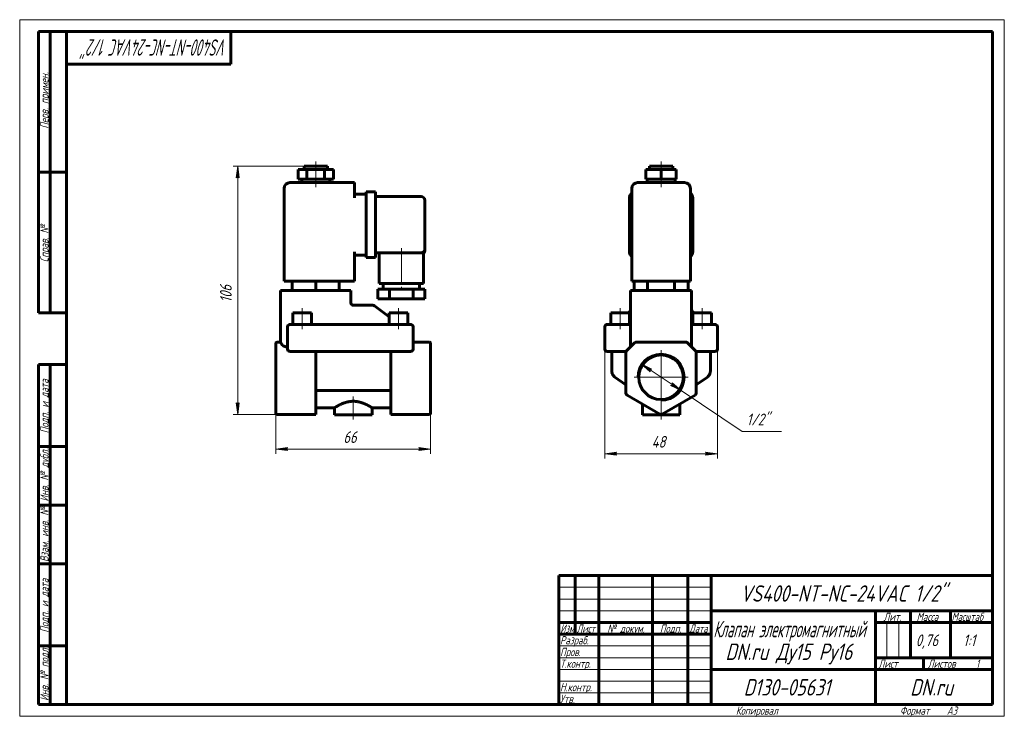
# Model space of a CAD drawing. Header units: millimetres. Extents: x 0 to 420, y 0 to 297.
import ezdxf

# ---------------------------------------------------------------- set-up
doc = ezdxf.new("R2010")
doc.units = ezdxf.units.MM
for name, pattern in [('K5LT_AXLED', [19.5, 15, -1.5, 1.5, -1.5]), ('K5LT_BASIC', [0]), ('K5LT_THIN', [0])]:
    doc.linetypes.add(name, pattern=pattern)
doc.layers.add('Системный слой', color=7, linetype='Continuous')
doc.layers.add('Системный слой (1)', color=7, linetype='Continuous', true_color=0x6c6c6c)
doc.styles.add('KDIMTEXTSTYLE', font='GOST_AU.SHX', dxfattribs={"width": 0.96, "oblique": 15, "height": 5})
doc.styles.add('KTEXTSTYLE', font='GOST_AU.SHX', dxfattribs={"width": 0.96, "height": 5})
doc.dimstyles.new('KDIMSTYLE (1.00)', dxfattribs={"dimtxt": 5, "dimasz": 1, "dimexe": 2, "dimexo": 0, "dimgap": 1, "dimtad": 1, "dimtxsty": 'KDIMTEXTSTYLE', "dimsah": 1, "dimcen": 0, "dimdle": 1, "dimadec": 0, "dimazin": 0, "dimtfac": 0.667, "dimtmove": 0, "dimatfit": 3, "dimfxl": 1, "dimtvp": 1, "dimtolj": 1, "dimtzin": 0, "dimarcsym": 0})

# ---------------------------------------------------------------- blocks, each defined once
blk = doc.blocks.new('U0')
at = {"layer": 'Системный слой (1)', "color": 150, "linetype": 'K5LT_BASIC', "lineweight": 60, "true_color": 0x0080ff}
for p, q in [((286.6, 173.33), (286.6, 173.35)), ((286.64, 173.08), (286.6, 173.33)), ((286.68, 172.98), (286.64, 173.08)), ((286.7, 172.94), (286.68, 172.98)), ((286.71, 172.92), (286.7, 172.94)), ((286.71, 172.91), (286.71, 172.92)), ((286.72, 172.91), (286.71, 172.91)), ((286.72, 172.9), (286.72, 172.91)), ((286.72, 172.89), (286.72, 172.9)), ((286.72, 172.9), (286.72, 172.9)), ((286.72, 172.9), (286.72, 172.9)), ((286.72, 172.9), (286.72, 172.9)), ((286.72, 172.9), (286.72, 172.9)), ((286.72, 172.9), (286.72, 172.9)), ((286.72, 172.9), (286.72, 172.9)), ((286.72, 172.9), (286.72, 172.9)), ((286.72, 172.9), (286.72, 172.9)), ((286.72, 172.9), (286.72, 172.9)), ((286.72, 172.9), (286.72, 172.9)), ((286.72, 172.9), (286.72, 172.9)), ((286.72, 172.9), (286.72, 172.9)), ((286.77, 172.83), (286.72, 172.89))]:
    blk.add_line(p, q, dxfattribs=at)
blk = doc.blocks.new('U1')
at = {"layer": 'Системный слой (1)', "color": 150, "linetype": 'K5LT_BASIC', "lineweight": 60, "true_color": 0x0080ff}
for p, q in [((258.6, 155.52), (258.6, 155.45)), ((258.6, 155.28), (258.6, 155.15))]:
    blk.add_line(p, q, dxfattribs=at)
blk = doc.blocks.new('U2')
at = {"layer": 'Системный слой (1)', "color": 150, "linetype": 'K5LT_BASIC', "lineweight": 60, "true_color": 0x0080ff}
for p, q in [((260.43, 172.83), (260.48, 172.89)), ((260.48, 172.89), (260.49, 172.9)), ((260.49, 172.91), (260.5, 172.92)), ((260.49, 172.9), (260.49, 172.91)), ((260.49, 172.91), (260.49, 172.91)), ((260.49, 172.9), (260.49, 172.9)), ((260.49, 172.9), (260.49, 172.9)), ((260.49, 172.9), (260.49, 172.9)), ((260.49, 172.9), (260.49, 172.9)), ((260.49, 172.9), (260.49, 172.9)), ((260.49, 172.9), (260.49, 172.9)), ((260.49, 172.9), (260.49, 172.9)), ((260.49, 172.9), (260.49, 172.9)), ((260.49, 172.9), (260.49, 172.9)), ((260.49, 172.9), (260.49, 172.9)), ((260.49, 172.9), (260.49, 172.9)), ((260.49, 172.9), (260.49, 172.9)), ((260.5, 172.92), (260.51, 172.94)), ((260.51, 172.94), (260.53, 172.98)), ((260.53, 172.98), (260.56, 173.08)), ((260.56, 173.08), (260.6, 173.33)), ((260.6, 173.33), (260.6, 173.35))]:
    blk.add_line(p, q, dxfattribs=at)
blk = doc.blocks.new('U3')
at = {"layer": 'Системный слой (1)', "color": 150, "linetype": 'K5LT_BASIC', "lineweight": 60, "true_color": 0x0080ff}
for p, q in [((288.6, 155.52), (288.6, 155.45)), ((288.6, 155.28), (288.6, 155.15))]:
    blk.add_line(p, q, dxfattribs=at)
blk = doc.blocks.new('U4')
at = {"layer": 'Системный слой (1)', "color": 150, "linetype": 'K5LT_BASIC', "lineweight": 60, "true_color": 0x0080ff}
for p, q in [((286.6, 181.57), (286.6, 173.35)), ((286.6, 173.35), (286.6, 157.57))]:
    blk.add_line(p, q, dxfattribs=at)
blk = doc.blocks.new('U5')
at = {"layer": 'Системный слой (1)', "color": 30, "linetype": 'K5LT_AXLED', "lineweight": 18, "true_color": 0xff8000}
for q in [(273.6, 156.07), (262.1, 144.57), (285.1, 144.57), (273.6, 133.07)]:
    blk.add_line((273.6, 144.57), q, dxfattribs=at)
blk = doc.blocks.new('D0')
at = {"layer": 'Системный слой (1)'}
for points in [[(249.6, 111.96), (254.6, 112.61), (254.1, 111.96), (254.6, 111.3)], [(292.6, 111.3), (297.6, 111.96), (292.6, 112.61), (293.1, 111.96)]]:
    blk.add_hatch(color=7, dxfattribs=at).paths.add_polyline_path(points)
at = {"layer": 'Системный слой (1)', "color": 7, "linetype": 'K5LT_THIN', "lineweight": 18}
for p, q in [((249.6, 161.32), (249.6, 109.96)), ((297.6, 161.32), (297.6, 109.96)), ((249.6, 111.96), (254.6, 112.61)), ((254.6, 111.3), (249.6, 111.96)), ((254.6, 112.61), (254.1, 111.96)), ((254.1, 111.96), (254.6, 111.3)), ((293.1, 111.96), (292.6, 112.61)), ((292.6, 112.61), (297.6, 111.96)), ((297.6, 111.96), (292.6, 111.3)), ((292.6, 111.3), (293.1, 111.96))]:
    blk.add_line(p, q, dxfattribs=at)
blk.add_wipeout([(269.58, 112.96), (269.58, 120.34), (277.3, 120.34), (277.3, 112.96)]).dxf.layer = 'Системный слой (1)'
blk.add_line((249.6, 111.96), (297.6, 111.96), dxfattribs=at)
at = {"layer": 'Системный слой (1)', "color": 7, "insert": (269.58, 119.54), "char_height": 5, "attachment_point": 1, "style": 'KTEXTSTYLE'}
blk.add_mtext('\\H5.0;\\W1.000;\\Q15;\\Q15;\\W0.965;48', dxfattribs=at)
blk = doc.blocks.new('KDIMARROW_01')
at = {"layer": 'Системный слой'}
blk.add_hatch(color=0, dxfattribs=at).paths.add_polyline_path([(-5, -0.66), (0, 0), (-5, 0.66), (-4.5, 0)])
at = {"layer": 'Системный слой', "color": 0, "linetype": 'K5LT_THIN', "lineweight": 18}
for p, q in [((-4.5, 0), (-5, 0.66)), ((-5, 0.66), (0, 0)), ((0, 0), (-5, -0.66)), ((-5, -0.66), (-4.5, 0))]:
    blk.add_line(p, q, dxfattribs=at)
at = {"layer": 'Системный слой (1)', "color": 0, "linetype": 'K5LT_THIN', "lineweight": 18}
blk.add_line((109.29, 144.57), (108.29, 144.57), dxfattribs=at)
blk = doc.blocks.new('D1')
at = {"layer": 'Системный слой (1)'}
for points in [[(269.61, 148.03), (265.08, 150.26), (268.87, 146.93), (268.83, 147.76)], [(282.12, 138.87), (278.33, 142.2), (278.38, 141.37), (277.6, 141.1)]]:
    blk.add_hatch(color=7, dxfattribs=at).paths.add_polyline_path(points)
at = {"layer": 'Системный слой (1)', "color": 7, "linetype": 'K5LT_THIN', "lineweight": 18}
for p, q in [((265.08, 150.26), (269.61, 148.03)), ((268.87, 146.93), (265.08, 150.26)), ((265.08, 150.26), (282.12, 138.87)), ((269.61, 148.03), (268.83, 147.76)), ((268.83, 147.76), (268.87, 146.93)), ((277.6, 141.1), (278.38, 141.37)), ((282.12, 138.87), (277.6, 141.1)), ((278.38, 141.37), (278.33, 142.2)), ((278.33, 142.2), (282.12, 138.87))]:
    blk.add_line(p, q, dxfattribs=at)
blk.add_wipeout([(310.12, 122.49), (310.12, 129.87), (322.41, 129.87), (322.41, 122.49)]).dxf.layer = 'Системный слой (1)'
for p, q in [((282.12, 138.87), (308.12, 121.49)), ((308.12, 121.49), (324.92, 121.49))]:
    blk.add_line(p, q, dxfattribs=at)
at = {"layer": 'Системный слой (1)', "color": 7, "insert": (310.12, 129.08), "char_height": 5, "attachment_point": 1, "style": 'KTEXTSTYLE'}
blk.add_mtext('\\H5.0;\\W1.000;\\Q15;\\Q15;\\W0.965;1/2"', dxfattribs=at)
blk = doc.blocks.new('U6')
at = {"layer": 'Системный слой (1)', "color": 150, "linetype": 'K5LT_BASIC', "lineweight": 60, "true_color": 0x0080ff}
for p, q in [((126.29, 131.57), (134.29, 131.57)), ((150.29, 131.57), (158.29, 131.57))]:
    blk.add_line(p, q, dxfattribs=at)
blk = doc.blocks.new('U7')
at = {"layer": 'Системный слой (1)', "color": 150, "linetype": 'K5LT_BASIC', "lineweight": 60, "true_color": 0x0080ff}
for p, q in [((172.79, 199.07), (172.79, 199.07)), ((172.79, 199.07), (172.79, 198.68)), ((172.79, 198.68), (172.79, 198.68)), ((172.79, 198.68), (172.79, 198.68))]:
    blk.add_line(p, q, dxfattribs=at)
blk = doc.blocks.new('D2')
at = {"layer": 'Системный слой (1)'}
for points in [[(113.79, 113.96), (114.29, 114.61), (109.29, 113.96), (114.29, 113.3)], [(170.29, 113.3), (175.29, 113.96), (170.29, 114.61), (170.79, 113.96)]]:
    blk.add_hatch(color=7, dxfattribs=at).paths.add_polyline_path(points)
at = {"layer": 'Системный слой (1)', "color": 7, "linetype": 'K5LT_THIN', "lineweight": 18}
for p, q in [((109.29, 129.29), (109.29, 111.96)), ((175.29, 129.29), (175.29, 111.96)), ((109.29, 113.96), (114.29, 114.61)), ((114.29, 113.3), (109.29, 113.96)), ((114.29, 114.61), (113.79, 113.96)), ((113.79, 113.96), (114.29, 113.3)), ((170.79, 113.96), (170.29, 114.61)), ((170.29, 114.61), (175.29, 113.96)), ((175.29, 113.96), (170.29, 113.3)), ((170.29, 113.3), (170.79, 113.96))]:
    blk.add_line(p, q, dxfattribs=at)
blk.add_wipeout([(138.08, 114.96), (138.08, 122.34), (146.17, 122.34), (146.17, 114.96)]).dxf.layer = 'Системный слой (1)'
blk.add_line((109.29, 113.96), (175.29, 113.96), dxfattribs=at)
at = {"layer": 'Системный слой (1)', "color": 7, "insert": (138.08, 121.54), "char_height": 5, "attachment_point": 1, "style": 'KTEXTSTYLE'}
blk.add_mtext('\\H5.0;\\W1.000;\\Q15;\\Q15;\\W0.965;66', dxfattribs=at)
blk = doc.blocks.new('D3')
at = {"layer": 'Системный слой (1)'}
for points in [[(93.69, 229.57), (93.03, 234.57), (92.37, 229.57), (93.03, 230.07)], [(93.03, 128.72), (93.69, 133.72), (93.03, 133.22), (92.37, 133.72)]]:
    blk.add_hatch(color=7, dxfattribs=at).paths.add_polyline_path(points)
at = {"layer": 'Системный слой (1)', "color": 7, "linetype": 'K5LT_THIN', "lineweight": 18}
for p, q in [((121.29, 234.57), (91.03, 234.57)), ((92.37, 229.57), (93.03, 234.57)), ((93.03, 234.57), (93.69, 229.57)), ((93.03, 230.07), (92.37, 229.57)), ((93.69, 229.57), (93.03, 230.07)), ((93.03, 128.72), (92.37, 133.72)), ((92.37, 133.72), (93.03, 133.22)), ((93.03, 133.22), (93.69, 133.72)), ((93.69, 133.72), (93.03, 128.72)), ((118.04, 128.72), (91.03, 128.72))]:
    blk.add_line(p, q, dxfattribs=at)
blk.add_wipeout([(92.03, 176.43), (84.65, 176.43), (84.65, 186.44), (92.03, 186.44)]).dxf.layer = 'Системный слой (1)'
blk.add_line((93.03, 234.57), (93.03, 128.72), dxfattribs=at)
at = {"layer": 'Системный слой (1)', "color": 7, "insert": (85.45, 176.43), "char_height": 5, "attachment_point": 1, "rotation": 90, "style": 'KTEXTSTYLE'}
blk.add_mtext('\\H5.0;\\W1.000;\\Q15;\\Q15;\\W0.965;106', dxfattribs=at)
blk = doc.blocks.new('U8')
at = {"color": 7, "linetype": 'K5LT_THIN', "lineweight": 18}
for p, q in [((0, 0), (0, 297)), ((0, 297), (420, 297)), ((420, 297), (420, 0)), ((230, 55), (295, 55)), ((230, 50), (295, 50)), ((230, 45), (295, 45)), ((369.96, 25), (369.96, 40)), ((374.98, 25), (374.98, 40)), ((230, 30), (295, 30)), ((230, 25), (295, 25)), ((230, 20), (295, 20)), ((230, 15), (295, 15)), ((230, 10), (295, 10)), ((420, 0), (0, 0))]:
    blk.add_line(p, q, dxfattribs=at)
at = {"color": 150, "linetype": 'K5LT_BASIC', "lineweight": 60, "true_color": 0x0080ff}
for p, q in [((8, 172), (8, 292)), ((20, 292), (8, 292)), ((13, 172), (13, 292)), ((20, 5), (20, 292)), ((20, 292), (415, 292)), ((90, 292), (90, 278)), ((415, 292), (415, 5)), ((90, 278), (20, 278)), ((20, 232), (8, 232)), ((20, 172), (8, 172)), ((8, 5), (8, 150)), ((20, 150), (8, 150)), ((13, 5), (13, 150)), ((20, 115), (8, 115)), ((20, 90), (8, 90)), ((20, 65), (8, 65)), ((230, 60), (415, 60)), ((230, 5), (230, 60)), ((237, 35), (237, 60)), ((247, 5), (247, 60)), ((270, 5), (270, 60)), ((285, 5), (285, 60)), ((295, 5), (295, 60)), ((295, 45), (415, 45)), ((365, 5), (365, 45)), ((380, 25), (380, 45)), ((397, 25), (397, 45)), ((230, 40), (295, 40)), ((365, 40), (380, 40)), ((380, 40), (415, 40)), ((230, 35), (295, 35)), ((20, 30), (8, 30)), ((365, 25), (415, 25)), ((385.57, 20), (385.57, 25)), ((295, 20), (365, 20)), ((365, 20), (415, 20)), ((20, 5), (8, 5)), ((415, 5), (20, 5))]:
    blk.add_line(p, q, dxfattribs=at)
at = {"color": 7, "attachment_point": 1, "style": 'KTEXTSTYLE'}
for s, insert, char_height, rotation in [('\\H5.0;\\W1.000;\\Q15;\\Q15;\\W0.672;\\H7.00;VS400-NT-NC-24VAC 1/2"', (88.61, 281.64), 7, 180), ('\\H5.0;\\W1.000;\\Q15;\\Q15;\\W0.965;\\H3.50;Перв. примен.', (8.82, 250.52), 3.5, 90), ('\\H5.0;\\W1.000;\\Q15;\\Q15;\\W0.965;\\H3.50;Справ. №', (8.82, 193.63), 3.5, 90), ('\\H5.0;\\W1.000;\\Q15;\\Q15;\\W0.965;\\H3.50;Подп. и дата', (8.82, 120.66), 3.5, 90), ('\\H5.0;\\W1.000;\\Q15;\\Q15;\\W0.965;\\H3.50;Инв. № дубл.', (8.82, 91.57), 3.5, 90), ('\\H5.0;\\W1.000;\\Q15;\\Q15;\\W0.965;\\H3.50;Взам. инв. №', (8.82, 65.8), 3.5, 90), ('\\H5.0;\\W1.000;\\Q15;\\Q15;\\W0.965;\\H3.50;Подп. и дата', (8.82, 35.66), 3.5, 90), ('\\H5.0;\\W1.000;\\Q15;\\Q15;\\W0.965;\\H3.50;Инв. № подл.', (8.82, 6.57), 3.5, 90)]:
    blk.add_mtext(s, dxfattribs=dict(at, insert=insert, char_height=char_height, rotation=rotation))
for s, insert, char_height in [('\\H5.0;\\W1.000;\\Q15;\\Q15;\\W0.965;\\H7.00;VS400-NT-NC-24VAC 1/2"', (307.42, 55.86), 7), ('\\H5.0;\\W1.000;\\Q15;\\Q15;\\W0.965;\\H3.50;Лит.', (368.47, 44.18), 3.5), ('\\H5.0;\\W1.000;\\Q15;\\Q15;\\W0.965;\\H3.50;Масса', (382.58, 44.18), 3.5), ('\\H5.0;\\W1.000;\\Q15;\\Q15;\\W0.930;\\H3.50;Масштаб', (397.52, 44.18), 3.5), ('\\H5.0;\\W1.000;\\Q15;\\Q15;\\W0.784;\\H3.50;Изм.', (230.62, 39.18), 3.5), ('\\H5.0;\\W1.000;\\Q15;\\Q15;\\W0.799;\\H3.50;Лист', (237.61, 39.18), 3.5), ('\\H5.0;\\W1.000;\\Q15;\\Q15;\\W0.965;\\H3.50;№ докум.', (250.63, 39.18), 3.5), ('\\H5.0;\\W1.000;\\Q15;\\Q15;\\W0.965;\\H3.50;Подп.', (273.1, 39.18), 3.5), ('\\H5.0;\\W1.000;\\Q15;\\Q15;\\W0.799;\\H3.50;Дата', (285.61, 39.18), 3.5), ('\\H5.0;\\W1.000;\\Q15;\\Q15;\\W0.672;\\H7.00;Клапан электромагнитный', (295.88, 40.69), 7), ('\\H5.0;\\W1.000;\\Q15;\\Q15;\\W0.965;\\H3.50;Разраб.', (230.5, 34.18), 3.5), ('\\H5.0;\\W1.000;\\Q15;\\Q15;\\W0.965;0,76', (382.23, 34.9), 5), ('\\H5.0;\\W1.000;\\Q15;\\Q15;\\W0.965;{\\c16711680;1:1}', (402.44, 34.9), 5), ('\\H5.0;\\W1.000;\\Q15;\\Q15;\\W0.965;\\H7.00;DN.ru Ду15 Ру16', (301.04, 31.02), 7), ('\\H5.0;\\W1.000;\\Q15;\\Q15;\\W0.965;\\H3.50;Пров.', (230.5, 29.18), 3.5), ('\\H5.0;\\W1.000;\\Q15;\\Q15;\\W0.965;\\H3.50;Т.контр.', (230.5, 24.18), 3.5), ('\\H5.0;\\W1.000;\\Q15;\\Q15;\\W0.965;\\H3.50;Лист', (366.32, 24.18), 3.5), ('\\H5.0;\\W1.000;\\Q15;\\Q15;\\W0.965;\\H3.50;Листов', (387.36, 24.18), 3.5), ('\\H5.0;\\W1.000;\\Q15;\\Q15;\\W0.965;\\H3.50;1', (407.91, 24.18), 3.5), ('\\H5.0;\\W1.000;\\Q15;\\Q15;\\W0.965;\\H3.50;Н.контр.', (230.5, 14.18), 3.5), ('\\H5.0;\\W1.000;\\Q15;\\Q15;\\W0.965;\\H7.00;D130-05631', (308.82, 15.86), 7), ('\\H5.0;\\W1.000;\\Q15;\\Q15;\\W0.965;\\H7.00;DN.ru', (379.84, 15.86), 7), ('\\H5.0;\\W1.000;\\Q15;\\Q15;\\W0.965;\\H3.50;Утв.', (230.5, 9.18), 3.5), ('\\H5.0;\\W1.000;\\Q15;\\Q15;\\W0.965;\\H3.50;Копировал', (305.5, 4.18), 3.5), ('\\H5.0;\\W1.000;\\Q15;\\Q15;\\W0.965;\\H3.50;Формат', (375.5, 4.18), 3.5), ('\\H5.0;\\W1.000;\\Q15;\\Q15;\\W0.965;\\H3.50;A3', (395.5, 4.18), 3.5)]:
    blk.add_mtext(s, dxfattribs=dict(at, insert=insert, char_height=char_height))

msp = doc.modelspace()

# ---------------------------------------------------------------- linework, layer by layer
at = {"layer": 'Системный слой (1)', "color": 30, "linetype": 'K5LT_AXLED', "lineweight": 18, "true_color": 0xff8000}
for p, q in [((126.294, 231.065), (126.294, 236.565)), ((273.603, 231.065), (273.603, 236.565)), ((126.294, 225.565), (126.294, 231.065)), ((273.603, 225.565), (273.603, 231.065)), ((162.794, 199.565), (162.794, 180.065)), ((120.544, 165.065), (120.544, 174.065)), ((161.544, 165.065), (161.544, 174.065)), ((256.103, 165.065), (256.103, 174.065)), ((291.103, 165.065), (291.103, 174.065)), ((142.294, 136.318), (142.294, 126.565)), ((273.603, 126.565), (273.603, 136.318))]:
    msp.add_line(p, q, dxfattribs=at)
at = {"layer": 'Системный слой (1)', "color": 150, "linetype": 'K5LT_BASIC', "lineweight": 60, "true_color": 0x0080ff}
for p, q in [((118.794, 229.065), (118.794, 233.065)), ((118.794, 233.065), (122.544, 233.065)), ((121.294, 234.565), (131.294, 234.565)), ((121.294, 233.065), (121.294, 234.565)), ((122.544, 233.065), (130.044, 233.065)), ((122.544, 229.065), (122.544, 233.065)), ((130.044, 233.065), (133.794, 233.065)), ((130.044, 229.065), (130.044, 233.065)), ((131.294, 233.065), (131.294, 234.565)), ((133.794, 229.065), (133.794, 233.065)), ((267.108, 233.065), (273.603, 233.065)), ((267.108, 229.065), (267.108, 233.065)), ((268.603, 234.565), (278.603, 234.565)), ((268.603, 233.065), (268.603, 234.565)), ((273.603, 229.065), (273.603, 233.065)), ((273.603, 233.065), (280.098, 233.065)), ((278.603, 233.065), (278.603, 234.565)), ((280.098, 229.065), (280.098, 233.065)), ((142.794, 227.565), (115.294, 227.565)), ((118.794, 229.065), (122.544, 229.065)), ((120.294, 227.565), (120.294, 229.065)), ((122.544, 229.065), (130.044, 229.065)), ((130.044, 229.065), (133.794, 229.065)), ((132.294, 227.565), (132.294, 229.065)), ((142.794, 227.565), (142.794, 225.065)), ((283.603, 227.565), (263.603, 227.565)), ((267.108, 229.065), (273.603, 229.065)), ((267.603, 227.565), (267.603, 229.065)), ((273.603, 229.065), (280.098, 229.065)), ((279.603, 227.565), (279.603, 229.065)), ((112.794, 185.565), (112.794, 225.065)), ((142.794, 221.065), (142.794, 225.065)), ((147.794, 221.065), (147.794, 223.565)), ((147.794, 223.565), (151.794, 223.565)), ((151.794, 223.565), (151.794, 221.065)), ((261.103, 185.565), (261.103, 225.065)), ((286.103, 185.565), (286.103, 225.065)), ((142.794, 222.565), (147.794, 222.565)), ((147.794, 221.065), (147.794, 198.065)), ((151.794, 221.565), (171.294, 221.565)), ((151.794, 221.065), (151.794, 198.065)), ((172.794, 220.065), (172.794, 199.065)), ((260.103, 198.065), (260.103, 221.065)), ((287.103, 221.065), (287.103, 198.065)), ((142.794, 185.565), (142.794, 198.065)), ((147.794, 195.565), (147.794, 198.065)), ((151.794, 198.065), (151.794, 195.565)), ((151.794, 197.565), (171.294, 197.565)), ((153.294, 197.565), (153.294, 184.565)), ((171.294, 197.565), (172.294, 197.565)), ((172.294, 197.565), (172.294, 184.565)), ((172.794, 199.065), (172.794, 198.683)), ((172.794, 198.807), (172.794, 198.822)), ((172.794, 198.683), (172.794, 198.683)), ((172.794, 198.683), (172.794, 198.683)), ((142.794, 196.565), (147.794, 196.565)), ((147.794, 195.565), (151.794, 195.565)), ((115.294, 185.565), (112.794, 185.565)), ((115.294, 185.565), (142.794, 185.565)), ((116.294, 185.565), (116.294, 181.565)), ((126.294, 185.565), (126.294, 181.565)), ((136.294, 185.565), (136.294, 181.565)), ((263.603, 185.565), (261.103, 185.565)), ((262.056, 185.565), (262.056, 181.565)), ((263.603, 185.565), (283.603, 185.565)), ((267.829, 185.565), (267.829, 181.565)), ((279.376, 185.565), (279.376, 181.565)), ((286.103, 185.565), (283.603, 185.565)), ((285.15, 185.565), (285.15, 181.565)), ((111.294, 181.565), (111.294, 159.565)), ((111.294, 181.565), (113.794, 181.565)), ((138.794, 181.565), (113.794, 181.565)), ((138.794, 181.565), (141.294, 181.565)), ((141.294, 181.565), (141.294, 176.055)), ((152.794, 182.065), (152.794, 178.065)), ((157.794, 182.065), (152.794, 182.065)), ((172.294, 184.565), (153.294, 184.565)), ((155.044, 184.565), (155.044, 182.065)), ((167.794, 182.065), (157.794, 182.065)), ((157.794, 182.065), (157.794, 178.065)), ((167.794, 182.065), (167.794, 178.065)), ((172.794, 182.065), (167.794, 182.065)), ((170.544, 184.565), (170.544, 182.065)), ((172.794, 182.065), (172.794, 178.065)), ((260.603, 181.565), (263.103, 181.565)), ((260.603, 181.565), (260.603, 157.565)), ((284.103, 181.565), (263.103, 181.565)), ((284.103, 181.565), (286.603, 181.565)), ((157.794, 178.065), (152.794, 178.065)), ((167.794, 178.065), (157.794, 178.065)), ((172.794, 178.065), (167.794, 178.065)), ((141.294, 176.21), (141.294, 176.055)), ((141.294, 176.055), (141.294, 176.055)), ((141.294, 176.055), (141.294, 176.055)), ((142.294, 175.275), (142.294, 175.275)), ((150.706, 175.275), (142.294, 175.275)), ((151.312, 175.071), (157.544, 170.325)), ((260.487, 172.902), (259.388, 172.065)), ((286.719, 172.902), (287.817, 172.065)), ((116.544, 172.065), (124.544, 172.065)), ((116.544, 167.065), (116.544, 172.065)), ((124.544, 167.065), (124.544, 172.065)), ((157.544, 167.065), (157.544, 172.065)), ((157.544, 172.065), (165.544, 172.065)), ((165.544, 167.065), (165.544, 172.065)), ((252.103, 172.065), (260.103, 172.065)), ((252.103, 167.065), (252.103, 172.065)), ((260.103, 167.065), (260.103, 172.065)), ((287.103, 172.065), (295.103, 172.065)), ((287.103, 167.065), (287.103, 172.065)), ((295.103, 167.065), (295.103, 172.065)), ((114.294, 166.065), (114.294, 156.565)), ((115.294, 167.065), (117.294, 167.065)), ((164.794, 167.065), (117.294, 167.065)), ((164.794, 167.065), (166.794, 167.065)), ((167.794, 156.565), (167.794, 166.065)), ((249.603, 166.065), (249.603, 156.565)), ((250.603, 167.065), (252.603, 167.065)), ((252.603, 167.065), (260.603, 167.065)), ((286.603, 167.065), (294.603, 167.065)), ((294.603, 167.065), (296.603, 167.065)), ((297.603, 166.065), (297.603, 156.565)), ((109.294, 158.919), (109.294, 159.065)), ((109.294, 155.505), (109.294, 158.919)), ((109.294, 155.151), (109.294, 155.505)), ((111.295, 159.565), (109.794, 159.565)), ((113.794, 157.565), (114.294, 157.565)), ((117.294, 155.565), (115.294, 155.565)), ((117.294, 155.565), (164.794, 155.565)), ((126.294, 137.803), (126.294, 155.565)), ((158.294, 137.803), (158.294, 155.565)), ((166.794, 155.565), (164.794, 155.565)), ((167.794, 159.565), (174.794, 159.565)), ((175.294, 159.065), (175.294, 158.919)), ((175.294, 155.505), (175.294, 158.919)), ((175.294, 155.505), (175.294, 155.151)), ((252.603, 155.565), (250.603, 155.565)), ((252.603, 155.565), (252.603, 147.09)), ((252.603, 155.565), (258.603, 155.565)), ((258.603, 155.565), (258.892, 155.855)), ((258.603, 155.565), (258.603, 155.151)), ((262.31, 159.272), (258.896, 155.858)), ((284.189, 159.565), (263.017, 159.565)), ((288.31, 155.858), (284.896, 159.272)), ((288.603, 155.565), (288.313, 155.855)), ((288.603, 155.565), (288.603, 155.565)), ((288.603, 155.565), (288.603, 155.151)), ((288.603, 155.565), (294.603, 155.565)), ((294.603, 155.565), (294.603, 147.09)), ((296.603, 155.565), (294.603, 155.565)), ((109.294, 137.803), (109.294, 155.151)), ((175.294, 137.803), (175.294, 155.151)), ((258.603, 155.151), (258.603, 137.803)), ((288.603, 137.803), (288.603, 155.151)), ((258.603, 141.265), (253.861, 144.647)), ((293.345, 144.647), (288.603, 141.265)), ((127.305, 138.917), (157.282, 138.917)), ((109.294, 137.37), (109.294, 137.803)), ((109.294, 129.287), (109.294, 137.37)), ((126.294, 137.803), (126.294, 136.937)), ((126.294, 128.854), (126.294, 136.937)), ((158.294, 136.937), (158.294, 137.803)), ((158.294, 128.854), (158.294, 136.937)), ((175.294, 137.803), (175.294, 137.37)), ((175.294, 129.287), (175.294, 137.37)), ((259.103, 136.937), (273.103, 128.854)), ((274.103, 128.854), (288.103, 136.937)), ((134.294, 131.565), (134.294, 128.565)), ((150.294, 131.565), (150.294, 128.565)), ((265.603, 133.184), (265.603, 128.565)), ((281.603, 133.184), (281.603, 128.565)), ((109.294, 129.22), (109.294, 129.287)), ((109.794, 128.72), (126.294, 128.72)), ((126.294, 128.854), (126.294, 128.72)), ((150.294, 128.565), (134.294, 128.565)), ((158.294, 128.72), (158.294, 128.854)), ((158.294, 128.72), (174.794, 128.72)), ((175.294, 129.287), (175.294, 129.22)), ((281.603, 128.565), (265.603, 128.565))]:
    msp.add_line(p, q, dxfattribs=at)
msp.add_circle((273.603, 144.565), 9.5, dxfattribs=at)
for centre, radius, start, end in [((115.294, 225.065), 2.5, 90, 180), ((263.603, 225.065), 2.5, 90, 180), ((283.603, 225.065), 2.5, 0, 90), ((262.603, 221.065), 2.5, 126.8699, 180), ((284.603, 221.065), 2.5, 0, 53.1301), ((171.294, 220.065), 1.5, 0, 90), ((171.294, 199.065), 1.5, 270, 0), ((171.294, 199.065), 1.5, 270.44711, 0), ((171.294, 198.683), 1.5, 311.81031, 0), ((262.603, 198.065), 2.5, 180, 233.1301), ((284.603, 198.065), 2.5, 306.8699, 0), ((142.294, 176.275), 1, 180, 270), ((150.706, 174.275), 1, 52.70853, 90), ((115.294, 166.065), 1, 90, 180), ((166.794, 166.065), 1, 0, 90), ((250.603, 166.065), 1, 90, 180), ((296.603, 166.065), 1, 0, 90), ((109.794, 159.065), 0.5, 90, 180), ((115.294, 156.565), 1, 180, 270), ((166.794, 156.565), 1, 270, 0), ((174.794, 159.065), 0.5, 0, 90), ((250.603, 156.565), 1, 180, 270), ((259.603, 155.151), 1, 135, 180), ((263.017, 158.565), 1, 90, 135), ((284.189, 158.565), 1, 45, 90), ((287.603, 155.151), 1, 0, 45), ((296.603, 156.565), 1, 270, 0), ((259.603, 137.803), 1, 180, 240), ((287.603, 137.803), 1, 300, 0), ((109.794, 129.22), 0.5, 180, 270), ((174.794, 129.22), 0.5, 270, 0), ((273.603, 129.72), 1, 240, 300)]:
    msp.add_arc(centre, radius, start, end, dxfattribs=at)
at = {"layer": 'Системный слой (1)', "color": 7, "linetype": 'K5LT_THIN', "lineweight": 18}
msp.add_arc((273.603, 144.565), 10.247, 270, 180, dxfattribs=at)
at = {"layer": 'Системный слой (1)', "color": 150, "linetype": 'K5LT_BASIC', "lineweight": 60, "true_color": 0x0080ff}
for start_param, end_param in [(0.0004646, 0.0005387), (0, 0.0002688), (0.0002688, 0.0004646)]:
    msp.add_ellipse((142.294, 176.055), major_axis=(-1, 0), ratio=0.8913849, start_param=start_param, end_param=end_param, dxfattribs=at)
for points, knots in [([(172.794, 198.683), (172.794, 198.683), (172.794, 198.683), (172.794, 198.679), (172.794, 198.675), (172.793, 198.667), (172.793, 198.663), (172.793, 198.65), (172.793, 198.641), (172.792, 198.616), (172.791, 198.599), (172.788, 198.548), (172.784, 198.514), (172.771, 198.415), (172.758, 198.35), (172.722, 198.221), (172.7, 198.158), (172.648, 198.035), (172.618, 197.975), (172.549, 197.86), (172.511, 197.805), (172.428, 197.7), (172.384, 197.651), (172.329, 197.598), (172.322, 197.592), (172.314, 197.584), (172.313, 197.583), (172.306, 197.577), (172.3, 197.571), (172.294, 197.565)], [0.0015295, 0.0015295, 0.0015295, 0.0015295, 0.0061182, 0.0061182, 0.146493, 0.146493, 0.2975747, 0.2975747, 0.599738, 0.599738, 1.2040646, 1.2040646, 2.4127178, 2.4127178, 4.7757915, 4.7757915, 7.1589078, 7.1589078, 9.54946, 9.54946, 11.9358385, 11.9358385, 14.3022232, 14.3022232, 14.6500446, 14.6500446, 14.6901943, 14.6901943, 14.9968073, 14.9968073, 14.9968073, 14.9968073]), ([(172.794, 198.683), (172.794, 198.683), (172.794, 198.683), (172.794, 198.679), (172.794, 198.675), (172.793, 198.667), (172.793, 198.662), (172.793, 198.658), (172.793, 198.658), (172.793, 198.648), (172.793, 198.639), (172.792, 198.612), (172.791, 198.594), (172.787, 198.54), (172.783, 198.504), (172.769, 198.402), (172.755, 198.337), (172.718, 198.209), (172.696, 198.146), (172.642, 198.023), (172.611, 197.963), (172.542, 197.849), (172.503, 197.794), (172.419, 197.69), (172.374, 197.641), (172.323, 197.592), (172.319, 197.588), (172.311, 197.581), (172.307, 197.577), (172.303, 197.574)], [0.0042382, 0.0042382, 0.0042382, 0.0042382, 0.0127147, 0.0127147, 0.1526946, 0.1526946, 0.3017981, 0.3017981, 0.3138657, 0.3138657, 0.636208, 0.636208, 1.2808924, 1.2808924, 2.5702613, 2.5702613, 4.9372312, 4.9372312, 7.3230303, 7.3230303, 9.7140965, 9.7140965, 12.1012467, 12.1012467, 14.4681782, 14.4681782, 14.6506356, 14.6506356, 14.8464861, 14.8464861, 14.8464861, 14.8464861]), ([(172.794, 198.683), (172.794, 198.676), (172.794, 198.669), (172.793, 198.655), (172.793, 198.647), (172.793, 198.631), (172.792, 198.623), (172.792, 198.608), (172.791, 198.6), (172.79, 198.583), (172.79, 198.574), (172.789, 198.566)], [0, 0, 0, 0, 0.8773534, 0.8773534, 1.8773534, 1.8773534, 2.8773534, 2.8773534, 3.8773534, 3.8773534, 5, 5, 5, 5]), ([(172.794, 198.683), (172.794, 198.676), (172.794, 198.669), (172.793, 198.655), (172.793, 198.647), (172.793, 198.631), (172.792, 198.623), (172.792, 198.607), (172.791, 198.599), (172.79, 198.583), (172.79, 198.574), (172.789, 198.565)], [0, 0, 0, 0, 0.8742674, 0.8742674, 1.8742674, 1.8742674, 2.8742674, 2.8742674, 3.8742674, 3.8742674, 5, 5, 5, 5]), ([(141.294, 176.275), (141.294, 176.273), (141.294, 176.271), (141.294, 176.267), (141.294, 176.265), (141.294, 176.26), (141.294, 176.258), (141.294, 176.254), (141.294, 176.252), (141.294, 176.248), (141.294, 176.246), (141.294, 176.244)], [0, 0, 0, 0, 0.4, 0.4, 0.8, 0.8, 1.2, 1.2, 1.6, 1.6, 2, 2, 2, 2]), ([(142.294, 175.275), (142.248, 175.275), (142.202, 175.278), (142.111, 175.291), (142.066, 175.3), (141.976, 175.325), (141.933, 175.341), (141.847, 175.379), (141.805, 175.401), (141.726, 175.451), (141.687, 175.478), (141.615, 175.539), (141.58, 175.573), (141.516, 175.644), (141.487, 175.682), (141.434, 175.762), (141.41, 175.804), (141.37, 175.89), (141.352, 175.934), (141.333, 175.996), (141.328, 176.013), (141.321, 176.041), (141.319, 176.052), (141.316, 176.066), (141.315, 176.071), (141.311, 176.087), (141.309, 176.1), (141.302, 176.144), (141.298, 176.175), (141.295, 176.22), (141.294, 176.234), (141.294, 176.257), (141.294, 176.266), (141.294, 176.275)], [0, 0, 0, 0, 1.6624192, 1.6624192, 3.3349157, 3.3349157, 5.0249818, 5.0249818, 6.7270673, 6.7270673, 8.4343305, 8.4343305, 10.1659047, 10.1659047, 11.9074943, 11.9074943, 13.6438397, 13.6438397, 15.3628677, 15.3628677, 16.0056146, 16.0056146, 16.4033081, 16.4033081, 16.5598581, 16.5598581, 17.0217443, 17.0217443, 18.1702238, 18.1702238, 18.6626588, 18.6626588, 19, 19, 19, 19]), ([(111.423, 159.272), (111.421, 159.278), (111.417, 159.288), (111.412, 159.303), (111.407, 159.318), (111.402, 159.332), (111.397, 159.346), (111.392, 159.359), (111.387, 159.372), (111.382, 159.385), (111.377, 159.397), (111.372, 159.41), (111.366, 159.425), (111.358, 159.443), (111.35, 159.463), (111.342, 159.481), (111.334, 159.497), (111.327, 159.512), (111.319, 159.529), (111.31, 159.545), (111.303, 159.557), (111.298, 159.564), (111.296, 159.565), (111.295, 159.565)], [0, 0, 0, 0, 0.0292172, 0.0580562, 0.0866288, 0.1147828, 0.1427663, 0.1704726, 0.1980395, 0.2253545, 0.2525879, 0.2825013, 0.3151604, 0.3624693, 0.4216852, 0.4807683, 0.5279377, 0.5796443, 0.6515114, 0.7415329, 0.8313889, 0.916829, 1, 1, 1, 1]), ([(253.861, 144.647), (253.86, 144.648), (253.859, 144.648), (253.852, 144.653), (253.845, 144.658), (253.83, 144.669), (253.822, 144.675), (253.798, 144.693), (253.782, 144.705), (253.734, 144.743), (253.702, 144.768), (253.609, 144.846), (253.549, 144.901), (253.397, 145.052), (253.308, 145.152), (253.144, 145.365), (253.069, 145.477), (252.935, 145.711), (252.875, 145.833), (252.773, 146.084), (252.731, 146.213), (252.664, 146.474), (252.639, 146.606), (252.61, 146.85), (252.603, 146.961), (252.603, 147.078), (252.603, 147.084), (252.603, 147.09)], [0.0044965, 0.0044965, 0.0044965, 0.0044965, 0.017986, 0.017986, 0.178024, 0.178024, 0.3695374, 0.3695374, 0.7525644, 0.7525644, 1.5186183, 1.5186183, 3.050726, 3.050726, 5.5772136, 5.5772136, 8.1265174, 8.1265174, 10.6872087, 10.6872087, 13.2430992, 13.2430992, 15.7874058, 15.7874058, 17.8878391, 17.8878391, 17.9990735, 17.9990735, 17.9990735, 17.9990735]), ([(293.345, 144.647), (293.345, 144.648), (293.346, 144.648), (293.353, 144.653), (293.36, 144.658), (293.375, 144.669), (293.383, 144.675), (293.408, 144.693), (293.424, 144.705), (293.472, 144.743), (293.504, 144.768), (293.597, 144.846), (293.656, 144.901), (293.809, 145.052), (293.897, 145.152), (294.061, 145.365), (294.136, 145.477), (294.271, 145.711), (294.33, 145.833), (294.432, 146.084), (294.475, 146.213), (294.542, 146.474), (294.567, 146.606), (294.595, 146.85), (294.602, 146.961), (294.603, 147.078), (294.603, 147.084), (294.603, 147.09)], [0.0044965, 0.0044965, 0.0044965, 0.0044965, 0.017986, 0.017986, 0.178024, 0.178024, 0.3695374, 0.3695374, 0.7525644, 0.7525644, 1.5186183, 1.5186183, 3.050726, 3.050726, 5.5772136, 5.5772136, 8.1265174, 8.1265174, 10.6872087, 10.6872087, 13.2430992, 13.2430992, 15.7874058, 15.7874058, 17.8878391, 17.8878391, 17.9990735, 17.9990735, 17.9990735, 17.9990735]), ([(253.861, 144.647), (253.857, 144.649), (253.854, 144.652), (253.846, 144.657), (253.842, 144.661), (253.829, 144.67), (253.821, 144.676), (253.8, 144.692), (253.786, 144.702), (253.759, 144.723), (253.746, 144.733), (253.708, 144.763), (253.684, 144.783), (253.66, 144.803)], [0, 0, 0, 0, 0.3704807, 0.3704807, 0.9262016, 0.9262016, 1.8524033, 1.8524033, 3.4524033, 3.4524033, 5.0524033, 5.0524033, 8, 8, 8, 8]), ([(293.345, 144.647), (293.348, 144.649), (293.351, 144.652), (293.359, 144.657), (293.364, 144.661), (293.377, 144.67), (293.384, 144.676), (293.406, 144.692), (293.419, 144.702), (293.446, 144.723), (293.46, 144.733), (293.497, 144.763), (293.521, 144.783), (293.545, 144.803)], [0, 0, 0, 0, 0.3704798, 0.3704798, 0.9261996, 0.9261996, 1.8523992, 1.8523992, 3.4523992, 3.4523992, 5.0523992, 5.0523992, 8, 8, 8, 8]), ([(127.305, 138.917), (127.275, 138.917), (127.216, 138.918), (127.126, 138.924), (127.033, 138.935), (126.937, 138.952), (126.838, 138.976), (126.738, 139.008), (126.641, 139.046), (126.552, 139.089), (126.472, 139.134), (126.404, 139.179), (126.345, 139.222), (126.31, 139.251), (126.294, 139.265)], [0, 0, 0, 0, 0.0795486, 0.161083, 0.2446178, 0.3335514, 0.4257826, 0.5220428, 0.6187692, 0.7108051, 0.7973121, 0.8716541, 0.9392381, 1, 1, 1, 1]), ([(157.282, 138.917), (157.312, 138.917), (157.371, 138.918), (157.461, 138.924), (157.554, 138.935), (157.65, 138.952), (157.75, 138.976), (157.849, 139.008), (157.946, 139.046), (158.036, 139.089), (158.115, 139.134), (158.183, 139.179), (158.242, 139.222), (158.277, 139.251), (158.294, 139.265)], [0, 0, 0, 0, 0.0795486, 0.161083, 0.2446178, 0.3335514, 0.4257826, 0.5220428, 0.6187692, 0.7108051, 0.7973121, 0.8716541, 0.9392381, 1, 1, 1, 1]), ([(150.294, 131.565), (150.293, 131.565), (150.291, 131.567), (150.282, 131.573), (150.27, 131.58), (150.254, 131.589), (150.233, 131.602), (150.204, 131.62), (150.172, 131.64), (150.138, 131.66), (150.104, 131.681), (150.067, 131.703), (150.021, 131.731), (149.961, 131.767), (149.88, 131.816), (149.784, 131.872), (149.677, 131.936), (149.548, 132.01), (149.392, 132.1), (149.228, 132.193), (149.087, 132.271), (148.975, 132.333), (148.875, 132.387), (148.772, 132.442), (148.665, 132.499), (148.555, 132.557), (148.44, 132.616), (148.322, 132.677), (148.186, 132.745), (148.018, 132.828), (147.814, 132.926), (147.602, 133.025), (147.415, 133.11), (147.255, 133.18), (147.109, 133.243), (146.96, 133.306), (146.792, 133.375), (146.602, 133.45), (146.39, 133.53), (146.191, 133.603), (146.007, 133.667), (145.839, 133.723), (145.669, 133.777), (145.48, 133.835), (145.253, 133.9), (144.958, 133.979), (144.6, 134.064), (144.187, 134.148), (143.774, 134.215), (143.4, 134.261), (143.079, 134.29), (142.786, 134.308), (142.525, 134.317), (142.334, 134.319), (142.174, 134.318), (142.024, 134.315), (141.85, 134.309), (141.689, 134.301), (141.528, 134.29), (141.356, 134.276), (141.131, 134.254), (140.82, 134.215), (140.432, 134.153), (140.045, 134.076), (139.735, 134.005), (139.505, 133.946), (139.326, 133.898), (139.158, 133.85), (138.964, 133.791), (138.686, 133.703), (138.262, 133.557), (137.751, 133.36), (137.242, 133.143), (136.82, 132.95), (136.482, 132.786), (136.208, 132.648), (136.001, 132.541), (135.841, 132.456), (135.69, 132.375), (135.492, 132.267), (135.249, 132.131), (135.007, 131.992), (134.801, 131.872), (134.644, 131.778), (134.527, 131.708), (134.453, 131.663), (134.406, 131.634), (134.377, 131.616), (134.353, 131.602), (134.335, 131.591), (134.32, 131.581), (134.308, 131.574), (134.3, 131.569), (134.295, 131.566), (134.294, 131.565), (134.294, 131.565), (134.294, 131.565)], [0, 0, 0, 0, 0.00500088, 0.00901503, 0.01204864, 0.01508994, 0.01919026, 0.0233186, 0.02747781, 0.03063762, 0.03382466, 0.0370541, 0.04029855, 0.0446928, 0.05023279, 0.05620599, 0.06147732, 0.06758362, 0.07526858, 0.08261799, 0.08808252, 0.09164556, 0.09522268, 0.09883835, 0.10247883, 0.10615375, 0.10983908, 0.11355221, 0.11728265, 0.12229697, 0.12858336, 0.13487488, 0.13991167, 0.1436859, 0.1474591, 0.15123214, 0.15500643, 0.16005856, 0.16512377, 0.17020207, 0.17401133, 0.17781266, 0.18159248, 0.18535986, 0.19029727, 0.19637889, 0.20425595, 0.21269222, 0.22167416, 0.22903485, 0.23482896, 0.24048158, 0.24607593, 0.24999731, 0.25159941, 0.25533253, 0.2587053, 0.26171085, 0.26471053, 0.26805894, 0.27176281, 0.27797773, 0.28644239, 0.29504436, 0.3016277, 0.30577396, 0.30959433, 0.31311623, 0.3166668, 0.32238419, 0.33164316, 0.34575976, 0.35922941, 0.37064469, 0.38018463, 0.38854509, 0.39573032, 0.40023083, 0.40470817, 0.41160519, 0.42197815, 0.43363251, 0.44412644, 0.45396334, 0.46255349, 0.46989547, 0.47402679, 0.47772801, 0.48097321, 0.48419394, 0.48734533, 0.49045336, 0.4935004, 0.49652912, 0.49958475, 0.49999562, 0.49999562, 0.49999562, 0.49999562])]:
    msp.add_open_spline(points, degree=3, knots=knots, dxfattribs=at)
msp.add_rational_spline([(111.423, 159.272), (111.776, 158.216), (112.68, 157.565), (113.794, 157.565)], [1, 0.874352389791, 0.874352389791, 1], degree=3, dxfattribs=at)

# ---------------------------------------------------------------- block references
at = {"layer": 'Системный слой (1)'}
for name in ['U7', 'U4', 'U2', 'U0', 'U1', 'U5', 'U3', 'U6']:
    msp.add_blockref(name, (0, 0), dxfattribs=at)

# ---------------------------------------------------------------- next in the draw order: dimensions: what is measured, and where the dimension line sits
at = {"layer": 'Системный слой (1)', "color": 7}
for base, p1, p2, text, picture, middle in [((249.603, 111.955), (297.603, 161.315), (249.603, 161.315), '\\H5.0;\\W0.965;\\Q15;\\H5.0;\\W0.965;\\Q15;\\Q15;48', 'D0', (273.603, 111.955)), ((109.294, 113.955), (175.294, 129.287), (109.294, 129.287), '\\H5.0;\\W0.965;\\Q15;\\H5.0;\\W0.965;\\Q15;\\Q15;66', 'D2', (142.294, 113.955))]:
    dim = msp.add_linear_dim(base=base, p1=p1, p2=p2, text=text, dimstyle='KDIMSTYLE (1.00)', override={"dimexo": 0, "dimblk1": 'KDIMARROW_01', "dimblk2": 'KDIMARROW_01', "dimse1": 0, "dimse2": 0, "dimclrt": 7, "dimtolj": 1}, dxfattribs=at)
    dim.commit()
    dim.dimension.update_dxf_attribs({"geometry": picture, "text_midpoint": middle, "dimtype": 160})

# ---------------------------------------------------------------- next in the draw order: dimensions: what is measured, and where the dimension line sits
dim = msp.add_linear_dim(base=(93.033, 234.565), p1=(118.044, 128.72), p2=(121.294, 234.565), angle=90, text='\\H5.0;\\W0.965;\\Q15;\\H5.0;\\W0.965;\\Q15;\\Q15;106', dimstyle='KDIMSTYLE (1.00)', override={"dimexo": 0, "dimblk1": 'KDIMARROW_01', "dimblk2": 'KDIMARROW_01', "dimse1": 0, "dimse2": 0, "dimclrt": 7, "dimtolj": 1}, dxfattribs=at)
dim.commit()
dim.dimension.update_dxf_attribs({"geometry": 'D3', "text_midpoint": (93.033, 181.643), "dimtype": 160})
dim = msp.add_diameter_dim_2p(p1=(265.084, 150.26), p2=(282.121, 138.87), text='\\H5.0;\\W0.965;\\Q15;\\H5.0;\\W0.965;\\Q15;\\Q15;1/2"', dimstyle='KDIMSTYLE (1.00)', override={"dimtih": 1, "dimtoh": 1, "dimblk1": 'KDIMARROW_01', "dimblk2": 'KDIMARROW_01', "dimclrt": 7, "dimtmove": 1, "dimatfit": 2, "dimtolj": 1}, dxfattribs=at)
dim.commit()
dim.dimension.update_dxf_attribs({"geometry": 'D1', "text_midpoint": (310.119, 121.49), "dimtype": 163})

# ---------------------------------------------------------------- next in the draw order: block references
msp.add_blockref('U8', (0, 0))

doc.saveas('drawing.dxf')
